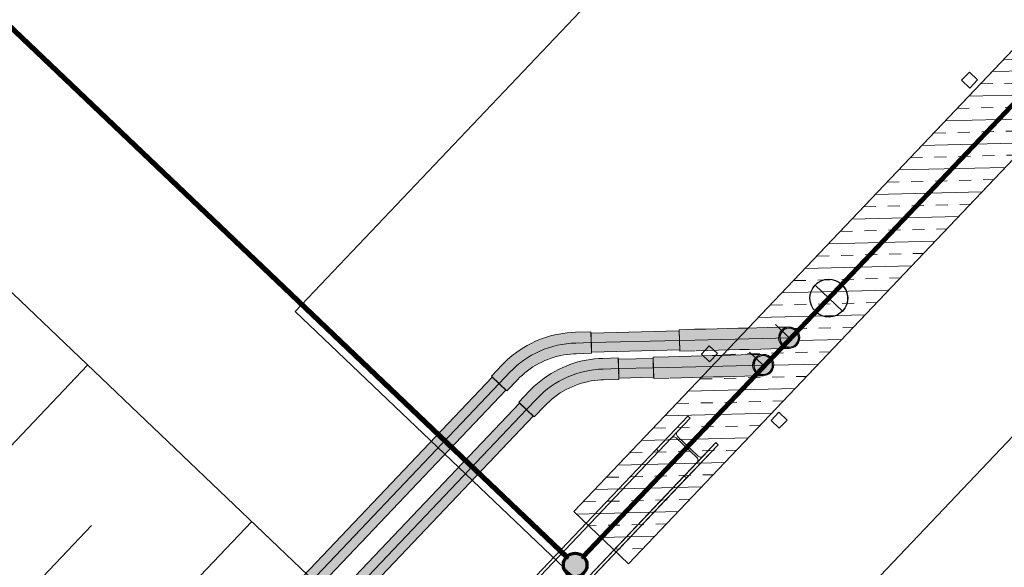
# Model space of a CAD drawing. Header units: metres. Extents: x 32343130.2 to 32343186.6, y 5699222 to 5699276.9.
# Tile 36 of 43: x 32343166.3 to 32343171.5, y 5699243.7 to 5699246.6. Entities that reach past the tile are written whole.
import ezdxf

# ---------------------------------------------------------------- set-up
doc = ezdxf.new("R2010")
doc.units = ezdxf.units.M
doc.linetypes.add('Mitte 1', pattern=[0.03, 0.012, -0.006, 0.006, -0.006])
for name, color, linetype, lineweight in [('0-1', 7, 'Continuous', 5), ('A-DETL-MBND', 7, 'Continuous', 18), ('E-POWR-CNTR', 7, 'Mitte 1', 25), ('E-POWR-RISE-2', 7, 'Continuous', 25), ('G-ANNO-SYMB-1', 7, 'Continuous', 9)]:
    doc.layers.add(name, color=color, linetype=linetype, lineweight=lineweight)
for name, color, linetype, lineweight, true_color in [('A-DETL-MBND-1', 7, 'Continuous', 5, 0xcccccc), ('A-DETL-MBND-3', 4, 'Continuous', 5, 0x00ffff), ('A-DETL-MBND-6', 4, 'Continuous', 18, 0x00ffff), ('A-FLOR-HRAL-1', 7, 'Continuous', 5, 0xcccccc), ('A-FLOR-HRAL-2', 7, 'Continuous', 9, 0xcccccc), ('A-GENM-1', 7, 'Continuous', 5, 0xcccccc), ('A-GENM-3', 7, 'Continuous', 25, 0xcce5f2), ('A-MASS-2', 7, 'Continuous', 5, 0xcccccc), ('E-POWR-CNDT-1', 7, 'Continuous', 70, 0x008040), ('E-POWR-CNTR-1', 7, 'Mitte 1', 70, 0x008040), ('E-POWR-RISE-1', 4, 'Continuous', 35, 0x00ffff), ('G-IMPT-1', 7, 'Continuous', 70, 0x008040), ('S-COLS-1', 7, 'Continuous', 5, 0xcccccc), ('S-FNDN-1', 7, 'Continuous', 5, 0xcccccc), ('S-FNDN-2', 7, 'Continuous', 25, 0xcccccc)]:
    doc.layers.add(name, color=color, linetype=linetype, lineweight=lineweight, true_color=true_color)

# ---------------------------------------------------------------- blocks, each defined once
blk = doc.blocks.new('Einfügepunkt - Einfügepunkt-1186031-TGA_190_LP5_GR_FU-TGA-01_G_')
at = {"layer": 'A-DETL-MBND-1'}
for p, q in [((0, 0.1), (0, 0)), ((-0.1, 0), (0, 0)), ((0, 0), (0, -0.1)), ((0, 0), (0.1, 0))]:
    blk.add_line(p, q, dxfattribs=at)
blk.add_ellipse((0, 0), major_axis=(0.1, 0), ratio=1, dxfattribs=at)
blk = doc.blocks.new('Einfügepunkt - Einfügepunkt-V1-TGA_190_LP5_GR_FU-TGA-01_G_')
at = {"layer": 'A-GENM-3'}
for p, q in [((0, 0.1), (0, 0)), ((-0.1, 0), (0, 0)), ((0, 0), (0, -0.1)), ((0, 0), (0.1, 0))]:
    blk.add_line(p, q, dxfattribs=at)
blk.add_ellipse((0, 0), major_axis=(0.1, 0), ratio=1, dxfattribs=at)
blk = doc.blocks.new('Aushub1 - Aushub-3534796-TGA_190_LP5_GR_FU-TGA-01_G_')
at = {"layer": 'A-MASS-2'}
for p, q in [((88.3416, -5.0446), (89.1687, -4.1752)), ((89.211, -5.8718), (90.0381, -5.0024)), ((88.7763, -5.4582), (89.1898, -5.0235))]:
    blk.add_line(p, q, dxfattribs=at)
blk = doc.blocks.new('HE-B-Stütze - 3877098-TGA_190_LP5_GR_FU-TGA-01_G_')
at = {"layer": 'S-COLS-1'}
for p, q in [((92.0984, -4.7083), (90.6863, -6.1925)), ((92.11, -4.7193), (90.6979, -6.2036)), ((91.9311, -4.8842), (92.0984, -4.7083)), ((92.11, -4.7193), (92.0437, -4.7891)), ((92.0984, -4.7083), (92.11, -4.7193)), ((92.0437, -4.7891), (90.6288, -6.2763)), ((92.2462, -4.8489), (90.8341, -6.3332)), ((92.0091, -4.8254), (91.9427, -4.8952)), ((92.1459, -4.9282), (92.0358, -4.8235)), ((92.043, -4.8159), (92.1531, -4.9206)), ((92.1799, -4.9186), (92.2462, -4.8489)), ((92.2462, -4.8489), (92.2578, -4.8599)), ((91.9311, -4.8842), (90.5119, -6.3759)), ((91.9427, -4.8952), (90.5235, -6.3869)), ((92.2578, -4.8599), (90.8457, -6.3442)), ((91.9427, -4.8952), (91.9311, -4.8842)), ((92.2578, -4.8599), (92.0905, -5.0358)), ((90.765, -6.4059), (92.1799, -4.9186)), ((92.0789, -5.0248), (92.1453, -4.955)), ((92.0789, -5.0248), (90.6597, -6.5165)), ((92.0905, -5.0358), (90.6713, -6.5275)), ((92.0905, -5.0358), (92.0789, -5.0248)), ((90.6863, -6.1925), (90.5119, -6.3759)), ((90.6288, -6.2763), (90.6979, -6.2036)), ((90.6979, -6.2036), (90.6863, -6.1925)), ((90.62, -6.3116), (90.7301, -6.4164)), ((90.7376, -6.4085), (90.6275, -6.3037)), ((90.5235, -6.3869), (90.5927, -6.3142)), ((90.6713, -6.5275), (90.8457, -6.3442)), ((90.8341, -6.3332), (90.765, -6.4059)), ((90.8457, -6.3442), (90.8341, -6.3332)), ((90.5119, -6.3759), (90.5235, -6.3869)), ((90.7289, -6.4438), (90.6597, -6.5165)), ((90.6597, -6.5165), (90.6713, -6.5275))]:
    blk.add_line(p, q, dxfattribs=at)
at = {"layer": 'S-COLS-1', "flags": 128}
for points in [[(92.0437, -4.7891), (92.0409, -4.7926), (92.039, -4.7965), (92.038, -4.8007), (92.0379, -4.805), (92.0387, -4.8091), (92.0405, -4.8127), (92.043, -4.8159)], [(92.0358, -4.8235), (92.0325, -4.8211), (92.0288, -4.8195), (92.0247, -4.8189), (92.0204, -4.8192), (92.0163, -4.8204), (92.0124, -4.8225), (92.0091, -4.8254)], [(92.1453, -4.955), (92.148, -4.9515), (92.1499, -4.9475), (92.151, -4.9433), (92.1511, -4.9391), (92.1502, -4.935), (92.1485, -4.9313), (92.1459, -4.9282)], [(92.1531, -4.9206), (92.1564, -4.923), (92.1602, -4.9246), (92.1643, -4.9252), (92.1685, -4.9249), (92.1726, -4.9237), (92.1765, -4.9215), (92.1799, -4.9186)], [(90.5927, -6.3142), (90.5962, -6.3112), (90.6002, -6.3089), (90.6044, -6.3076), (90.6087, -6.3072), (90.6129, -6.3077), (90.6167, -6.3092), (90.62, -6.3116)], [(90.6275, -6.3037), (90.625, -6.3006), (90.6233, -6.2968), (90.6225, -6.2927), (90.6227, -6.2883), (90.6239, -6.284), (90.6259, -6.2799), (90.6288, -6.2763)], [(90.765, -6.4059), (90.7615, -6.4089), (90.7575, -6.4112), (90.7532, -6.4125), (90.7489, -6.4129), (90.7447, -6.4124), (90.7409, -6.4109), (90.7376, -6.4085)], [(90.7301, -6.4164), (90.7327, -6.4195), (90.7344, -6.4233), (90.7351, -6.4274), (90.7349, -6.4317), (90.7338, -6.4361), (90.7317, -6.4401), (90.7289, -6.4438)]]:
    blk.add_lwpolyline(points, dxfattribs=at)
blk = doc.blocks.new('Geländer - 60-4048510-TGA_190_LP5_GR_FU-TGA-01_G_')
at = {"layer": 'A-FLOR-HRAL-1'}
for p, q in [((-0.03, -0.03), (-0.03, 0.03)), ((-0.03, 0.03), (0.03, 0.03)), ((0.03, 0.03), (0.03, -0.03)), ((0.03, -0.03), (-0.03, -0.03))]:
    blk.add_line(p, q, dxfattribs=at)
at = {"layer": 'A-FLOR-HRAL-2'}
for p, q in [((0.03, 0.03), (-0.03, 0.03)), ((-0.03, 0.03), (-0.03, -0.03)), ((0.03, -0.03), (0.03, 0.03)), ((-0.03, -0.03), (0.03, -0.03))]:
    blk.add_line(p, q, dxfattribs=at)
blk = doc.blocks.new('Geländer - Geländer-4035077-TGA_190_LP5_GR_FU-TGA-01_G_')
for p, rotation in [((94.9688, -1.4808), 316.4272566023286), ((95.3383, -1.8323), 136.4272566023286), ((93.5903, -2.9298), 316.4272566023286), ((93.9598, -3.2813), 136.4272566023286), ((92.2117, -4.3788), 316.4272566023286), ((92.5812, -4.7303), 136.4272566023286), ((90.8332, -5.8278), 316.4272566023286), ((91.2027, -6.1793), 136.4272566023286)]:
    blk.add_blockref('Geländer - 60-4048510-TGA_190_LP5_GR_FU-TGA-01_G_', p, dxfattribs=dict(rotation=rotation))
blk = doc.blocks.new('ARC_190_LPX_FM_Stellplätze_rvt-1-TGA_190_LP5_GR_FU-TGA-01_G_')
at = {"layer": 'S-FNDN-1'}
h = blk.add_hatch(dxfattribs=at)
h.set_pattern_fill('FP_1', color=256, style=0, pattern_type=2)
h.set_pattern_definition([(1.427, (32343078.039, 5699248.927), (-0.00316272, 0.12696061), []), (1.427, (32343078.104, 5699248.865), (-0.00316272, 0.12696061), [0.0635, -0.0635])])
h.paths.add_polyline_path([(32343169.2607, 5699243.9718), (32343169.5505, 5699243.6961), (32343171.963, 5699246.2318), (32343171.6732, 5699246.5076), (32343170.1849, 5699244.9433), (32343170.4007, 5699244.9488), (32343170.4166, 5699244.9468), (32343170.4293, 5699244.942), (32343170.442, 5699244.9323), (32343170.4505, 5699244.9217), (32343170.4567, 5699244.9069), (32343170.4588, 5699244.8936), (32343170.4572, 5699244.8789), (32343170.4519, 5699244.8651), (32343170.4432, 5699244.8531), (32343170.4317, 5699244.8438), (32343170.4169, 5699244.8376), (32343170.4036, 5699244.8355), (32343170.3786, 5699244.835), (32343170.2528, 5699244.8318), (32343170.0747, 5699244.8274), (32343170.0472, 5699244.7985), (32343170.2564, 5699244.8036), (32343170.2629, 5699244.8039), (32343170.2788, 5699244.8019), (32343170.2914, 5699244.7971), (32343170.3034, 5699244.7883), (32343170.3127, 5699244.7768), (32343170.3189, 5699244.762), (32343170.3209, 5699244.7487), (32343170.3194, 5699244.734), (32343170.3141, 5699244.7202), (32343170.3054, 5699244.7082), (32343170.2938, 5699244.6989), (32343170.279, 5699244.6927), (32343170.2657, 5699244.6906), (32343170.2407, 5699244.6901), (32343170.0996, 5699244.6866), (32343169.9369, 5699244.6826), (32343169.708, 5699244.4419)])
at = {"layer": 'A-DETL-MBND-1'}
for p, q in [((32343170.5411, 5699247.929), (32343167.784, 5699245.031)), ((32343167.7843, 5699245.0314), (32343170.5414, 5699247.9294)), ((32343167.7843, 5699245.0314), (32343170.5411, 5699247.929)), ((32343170.5411, 5699247.929), (32343167.7843, 5699245.0314)), ((32343167.784, 5699245.031), (32343167.7843, 5699245.0314)), ((32343167.784, 5699245.031), (32343170.682, 5699242.2739)), ((32343170.682, 5699242.2739), (32343167.784, 5699245.031)), ((32343167.7843, 5699245.0314), (32343170.6823, 5699242.2743)), ((32343170.6823, 5699242.2743), (32343167.7843, 5699245.0314))]:
    blk.add_line(p, q, dxfattribs=at)
at = {"layer": 'A-MASS-2'}
blk.add_line((32343143.501, 5699266.8032), (32343176.2484, 5699235.648), dxfattribs=at)
at = {"layer": 'S-FNDN-1'}
for p, q in [((32343169.2607, 5699243.9718), (32343171.6732, 5699246.5076)), ((32343171.963, 5699246.2318), (32343169.5505, 5699243.6961)), ((32343169.5505, 5699243.6961), (32343169.2607, 5699243.9718))]:
    blk.add_line(p, q, dxfattribs=at)
at = {"layer": 'S-FNDN-2'}
for p, q in [((32343171.6732, 5699246.5076), (32343169.2607, 5699243.9718)), ((32343169.5505, 5699243.6961), (32343171.963, 5699246.2318)), ((32343169.2607, 5699243.9718), (32343169.5505, 5699243.6961))]:
    blk.add_line(p, q, dxfattribs=at)
at = {"layer": 'A-FLOR-HRAL-1'}
blk.add_blockref('Geländer - Geländer-4035077-TGA_190_LP5_GR_FU-TGA-01_G_', (32343077.7673, 5699249.1855), dxfattribs=at)
at = {"layer": 'A-GENM-1'}
for name, p, rotation in [('Einfügepunkt - Einfügepunkt-1186031-TGA_190_LP5_GR_FU-TGA-01_G_', (32343170.6115, 5699245.1015), 316.4272566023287), ('Einfügepunkt - Einfügepunkt-V1-TGA_190_LP5_GR_FU-TGA-01_G_', (32343170.6118, 5699245.1018), 226.4272566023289), ('Einfügepunkt - Einfügepunkt-1186031-TGA_190_LP5_GR_FU-TGA-01_G_', (32343170.6118, 5699245.1018), 316.4272566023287)]:
    blk.add_blockref(name, p, dxfattribs=dict(at, rotation=rotation))
at = {"layer": 'A-MASS-2'}
blk.add_blockref('Aushub1 - Aushub-3534796-TGA_190_LP5_GR_FU-TGA-01_G_', (32343077.5163, 5699248.9216), dxfattribs=at)
at = {"layer": 'S-COLS-1'}
blk.add_blockref('HE-B-Stütze - 3877098-TGA_190_LP5_GR_FU-TGA-01_G_', (32343077.7673, 5699249.1855), dxfattribs=at)
blk = doc.blocks.new('Leerrohr-Verteilerkasten - Kreuzstück - PVC1 - Fundamenterder-V2-TGA_190_LP5_GR_FU-TGA-01_G_')
at = {"layer": 'G-IMPT-1'}
blk.add_hatch(color=256, dxfattribs=at).paths.add_polyline_path([(0.0625, 0), (0.0604, 0.0162), (0.0541, 0.0313), (0.0442, 0.0442), (0.0313, 0.0541), (0.0162, 0.0604), (0, 0.0625), (-0.0162, 0.0604), (-0.0313, 0.0541), (-0.0442, 0.0442), (-0.0541, 0.0313), (-0.0604, 0.0162), (-0.0625, 0), (-0.0604, -0.0162), (-0.0541, -0.0313), (-0.0442, -0.0442), (-0.0313, -0.0541), (-0.0162, -0.0604), (0, -0.0625), (0.0162, -0.0604), (0.0313, -0.0541), (0.0442, -0.0442), (0.0541, -0.0313), (0.0604, -0.0162)])
blk.add_circle((0, 0), 0.0625, dxfattribs=at)
blk = doc.blocks.new('Leerrohr-Bogen - ohne Formteile - Standard-7626713-TGA_190_LP5_GR_FU-TGA-01_G_')
at = {"layer": 'A-DETL-MBND-6'}
for points in [[(32343169.6827, 5699244.7328), (32343169.7644, 5699244.7348), (32343169.7629, 5699244.7915), (32343169.6812, 5699244.7895), (32343169.6823, 5699244.7475)], [(32343169.7644, 5699244.7348), (32343170.2076, 5699244.7459), (32343170.2092, 5699244.7606), (32343170.2145, 5699244.7744), (32343170.2232, 5699244.7864), (32343170.2362, 5699244.7963), (32343170.2495, 5699244.8018), (32343170.2629, 5699244.8039), (32343170.2379, 5699244.8032), (32343170.1122, 5699244.8002), (32343169.8877, 5699244.7945), (32343169.763, 5699244.7915), (32343169.7641, 5699244.7495)], [(32343169.6841, 5699244.6761), (32343169.7659, 5699244.6782), (32343169.7644, 5699244.7348), (32343169.6827, 5699244.7328), (32343169.684, 5699244.6781)], [(32343169.7659, 5699244.6782), (32343169.8789, 5699244.681), (32343170.1496, 5699244.6878), (32343170.2657, 5699244.6906), (32343170.251, 5699244.6922), (32343170.2372, 5699244.6975), (32343170.2252, 5699244.7062), (32343170.2159, 5699244.7177), (32343170.2099, 5699244.7313), (32343170.2076, 5699244.7459), (32343169.7644, 5699244.7348), (32343169.7658, 5699244.6801)]]:
    blk.add_hatch(color=256, dxfattribs=at).paths.add_polyline_path(points)
h = blk.add_hatch(color=256, dxfattribs=at)
h.paths.add_polyline_path([(32343170.2252, 5699244.7062), (32343170.2372, 5699244.6975), (32343170.2523, 5699244.6921), (32343170.2657, 5699244.6906), (32343170.2803, 5699244.6929), (32343170.2938, 5699244.6989), (32343170.3054, 5699244.7082), (32343170.3141, 5699244.7202), (32343170.3195, 5699244.7353), (32343170.3209, 5699244.7487), (32343170.3187, 5699244.7633), (32343170.3127, 5699244.7768), (32343170.3034, 5699244.7883), (32343170.2914, 5699244.7971), (32343170.2763, 5699244.8025), (32343170.2629, 5699244.8039), (32343170.2483, 5699244.8016), (32343170.2334, 5699244.7946), (32343170.2232, 5699244.7864), (32343170.2145, 5699244.7744), (32343170.2091, 5699244.7593), (32343170.2076, 5699244.7459), (32343170.2099, 5699244.7313), (32343170.217, 5699244.7164)])
h.paths.add_polyline_path([(32343170.2298, 5699244.7111), (32343170.2216, 5699244.7212), (32343170.2163, 5699244.7332), (32343170.2143, 5699244.746), (32343170.2157, 5699244.759), (32343170.2204, 5699244.7712), (32343170.2281, 5699244.7818), (32343170.2382, 5699244.79), (32343170.2502, 5699244.7953), (32343170.263, 5699244.7973), (32343170.276, 5699244.7959), (32343170.2882, 5699244.7912), (32343170.2988, 5699244.7835), (32343170.307, 5699244.7734), (32343170.3123, 5699244.7614), (32343170.3141, 5699244.7467), (32343170.3129, 5699244.7356), (32343170.3082, 5699244.7234), (32343170.3005, 5699244.7128), (32343170.2904, 5699244.7046), (32343170.2784, 5699244.6993), (32343170.2655, 5699244.6973), (32343170.2526, 5699244.6987), (32343170.2404, 5699244.7034), (32343170.2322, 5699244.7093)])
at = {"layer": 'A-DETL-MBND'}
for p, q in [((32343169.763, 5699244.7915), (32343169.6812, 5699244.7895)), ((32343169.6812, 5699244.7895), (32343169.6827, 5699244.7328)), ((32343169.6827, 5699244.7328), (32343169.6841, 5699244.6761)), ((32343169.6841, 5699244.6761), (32343169.7659, 5699244.6782))]:
    blk.add_line(p, q, dxfattribs=at)
at = {"layer": 'A-DETL-MBND', "flags": 128}
for points in [[(32343169.763, 5699244.7915), (32343169.8229, 5699244.793), (32343169.8819, 5699244.7945), (32343169.9391, 5699244.7959), (32343169.9939, 5699244.7972), (32343170.0453, 5699244.7985), (32343170.0926, 5699244.7997), (32343170.1483, 5699244.8011), (32343170.2039, 5699244.8025), (32343170.2518, 5699244.8037)], [(32343170.2076, 5699244.7459), (32343170.2271, 5699244.7901)], [(32343170.2629, 5699244.8039), (32343170.3071, 5699244.7845)], [(32343170.3209, 5699244.7487), (32343170.3015, 5699244.7045)], [(32343170.2657, 5699244.6906), (32343170.2181, 5699244.6895), (32343170.1668, 5699244.6882), (32343170.1141, 5699244.6869), (32343170.0525, 5699244.6853), (32343170.0015, 5699244.6841), (32343169.947, 5699244.6827), (32343169.8899, 5699244.6813), (32343169.8311, 5699244.6798), (32343169.7713, 5699244.6783)], [(32343170.2657, 5699244.6906), (32343170.2215, 5699244.7101)]]:
    blk.add_lwpolyline(points, dxfattribs=at)
at = {"layer": 'A-DETL-MBND'}
for major_axis, start_param, end_param in [((-0.0223, 0.0521), 4.332145, 7.473738), ((-0.0171, 0.054), 1.28925, 4.430843)]:
    blk.add_ellipse((32343170.2643, 5699244.7473), major_axis=major_axis, ratio=1, start_param=start_param, end_param=end_param, dxfattribs=at)
blk = doc.blocks.new('Leerrohr-Bogen - ohne Formteile - Standard-V13-TGA_190_LP5_GR_FU-TGA-01_G_')
at = {"layer": 'A-DETL-MBND-6'}
for points in [[(0.1656, 0.243), (0.1642, 0.2444), (0.1064, 0.1865), (0.1865, 0.1064), (0.2444, 0.1642), (0.166, 0.2426)], [(0.1077, 0.1852), (0.1064, 0.1865), (0.0535, 0.1413), (-0.0058, 0.105), (-0.0701, 0.0784), (-0.1378, 0.0621), (-0.2071, 0.0567), (-0.2071, -0.0567), (-0.1331, -0.0516), (-0.063, -0.0377), (0.0081, -0.0132), (0.0743, 0.02), (0.1318, 0.0584), (0.1865, 0.1064), (0.1117, 0.1812)], [(-0.2071, 0.0567), (-0.2889, 0.0567), (-0.2889, -0.0567), (-0.2071, -0.0567), (-0.2071, 0.0547)]]:
    blk.add_hatch(color=256, dxfattribs=at).paths.add_polyline_path(points)
at = {"layer": 'A-DETL-MBND'}
for p, q in [((0.1642, 0.2444), (0.1064, 0.1865)), ((0.2444, 0.1642), (0.1642, 0.2444)), ((0.2444, 0.1642), (0.1642, 0.2444)), ((0.1865, 0.1064), (0.2444, 0.1642)), ((-0.2071, 0.0567), (-0.2889, 0.0567)), ((-0.2889, 0.0567), (-0.2889, -0.0567)), ((-0.2889, 0.0567), (-0.2889, -0.0567)), ((-0.2889, -0.0567), (-0.2071, -0.0567))]:
    blk.add_line(p, q, dxfattribs=at)
at = {"layer": 'A-DETL-MBND', "flags": 128}
for points in [[(0.1064, 0.1865), (0.0936, 0.1742), (0.0803, 0.1625), (0.0666, 0.1512), (0.0524, 0.1406), (0.0378, 0.1305), (0.0229, 0.121), (0.0075, 0.1121), (-0.0082, 0.1038), (-0.0242, 0.0962), (-0.0404, 0.0892), (-0.057, 0.0829), (-0.0738, 0.0772), (-0.0908, 0.0722), (-0.108, 0.0679), (-0.1254, 0.0643), (-0.1429, 0.0613), (-0.1605, 0.0591), (-0.1781, 0.0576), (-0.1958, 0.0568), (-0.2071, 0.0567)], [(-0.2071, -0.0567), (-0.1848, -0.0562), (-0.1626, -0.0549), (-0.1405, -0.0527), (-0.1184, -0.0496), (-0.0965, -0.0456), (-0.0748, -0.0407), (-0.0533, -0.035), (-0.032, -0.0284), (-0.011, -0.021), (0.0097, -0.0127), (0.03, -0.0036), (0.05, 0.0062), (0.0695, 0.0169), (0.0886, 0.0284), (0.1072, 0.0406), (0.1253, 0.0535), (0.1429, 0.0671), (0.16, 0.0815), (0.1764, 0.0965), (0.1865, 0.1064)]]:
    blk.add_lwpolyline(points, dxfattribs=at)
blk = doc.blocks.new('Leerrohr-Bogen - ohne Formteile - Standard-V33-TGA_190_LP5_GR_FU-TGA-01_G_')
at = {"layer": 'A-DETL-MBND-6'}
for points in [[(0.1653, 0.2433), (0.1642, 0.2444), (0.1064, 0.1865), (0.1865, 0.1064), (0.2444, 0.1642), (0.1656, 0.243)], [(0.1075, 0.1854), (0.1064, 0.1865), (0.0535, 0.1413), (-0.0058, 0.105), (-0.0701, 0.0784), (-0.1378, 0.0621), (-0.2071, 0.0567), (-0.2071, -0.0567), (-0.1331, -0.0516), (-0.063, -0.0377), (0.0081, -0.0132), (0.0743, 0.02), (0.1318, 0.0584), (0.1865, 0.1064), (0.1077, 0.1852)], [(-0.2071, 0.0567), (-0.2889, 0.0567), (-0.2889, -0.0567), (-0.2071, -0.0567), (-0.2071, 0.0547)]]:
    blk.add_hatch(color=256, dxfattribs=at).paths.add_polyline_path(points)
at = {"layer": 'A-DETL-MBND'}
for p, q in [((0.1642, 0.2444), (0.1064, 0.1865)), ((0.2444, 0.1642), (0.1642, 0.2444)), ((0.2444, 0.1642), (0.1642, 0.2444)), ((0.1865, 0.1064), (0.2444, 0.1642)), ((-0.2071, 0.0567), (-0.2889, 0.0567)), ((-0.2889, 0.0567), (-0.2889, -0.0567)), ((-0.2889, 0.0567), (-0.2889, -0.0567)), ((-0.2889, -0.0567), (-0.2071, -0.0567))]:
    blk.add_line(p, q, dxfattribs=at)
at = {"layer": 'A-DETL-MBND', "flags": 128}
for points in [[(0.1064, 0.1865), (0.0936, 0.1742), (0.0803, 0.1625), (0.0666, 0.1512), (0.0524, 0.1406), (0.0378, 0.1305), (0.0229, 0.121), (0.0075, 0.1121), (-0.0082, 0.1038), (-0.0242, 0.0962), (-0.0404, 0.0892), (-0.057, 0.0829), (-0.0738, 0.0772), (-0.0908, 0.0722), (-0.108, 0.0679), (-0.1254, 0.0643), (-0.1429, 0.0613), (-0.1605, 0.0591), (-0.1781, 0.0576), (-0.1958, 0.0568), (-0.2071, 0.0567)], [(-0.2071, -0.0567), (-0.1848, -0.0562), (-0.1626, -0.0549), (-0.1405, -0.0527), (-0.1184, -0.0496), (-0.0965, -0.0456), (-0.0748, -0.0407), (-0.0533, -0.035), (-0.032, -0.0284), (-0.011, -0.021), (0.0097, -0.0127), (0.03, -0.0036), (0.05, 0.0062), (0.0695, 0.0169), (0.0886, 0.0284), (0.1072, 0.0406), (0.1253, 0.0535), (0.1429, 0.0671), (0.16, 0.0815), (0.1764, 0.0965), (0.1865, 0.1064)]]:
    blk.add_lwpolyline(points, dxfattribs=at)
blk = doc.blocks.new('Leerrohr-Bogen - ohne Formteile - Standard-V34-TGA_190_LP5_GR_FU-TGA-01_G_')
at = {"layer": 'A-DETL-MBND-6'}
for points in [[(32343169.8205, 5699244.8777), (32343169.9023, 5699244.8797), (32343169.9009, 5699244.9364), (32343169.8191, 5699244.9344), (32343169.8201, 5699244.8924)], [(32343169.9023, 5699244.8797), (32343170.3455, 5699244.8908), (32343170.3471, 5699244.9055), (32343170.3524, 5699244.9193), (32343170.3611, 5699244.9313), (32343170.374, 5699244.9412), (32343170.3874, 5699244.9467), (32343170.4007, 5699244.9488), (32343170.3757, 5699244.9481), (32343170.2347, 5699244.9446), (32343169.9009, 5699244.9364), (32343169.9019, 5699244.8944)], [(32343169.8219, 5699244.821), (32343169.9037, 5699244.8231), (32343169.9023, 5699244.8797), (32343169.8205, 5699244.8777), (32343169.8219, 5699244.823)], [(32343169.9037, 5699244.8231), (32343170.024, 5699244.8261), (32343170.2445, 5699244.8316), (32343170.4036, 5699244.8355), (32343170.3888, 5699244.8371), (32343170.375, 5699244.8424), (32343170.3631, 5699244.8511), (32343170.3538, 5699244.8626), (32343170.3478, 5699244.8762), (32343170.3455, 5699244.8908), (32343169.9023, 5699244.8797), (32343169.9037, 5699244.825)]]:
    blk.add_hatch(color=256, dxfattribs=at).paths.add_polyline_path(points)
h = blk.add_hatch(color=256, dxfattribs=at)
h.paths.add_polyline_path([(32343170.3631, 5699244.8511), (32343170.375, 5699244.8424), (32343170.3901, 5699244.837), (32343170.4036, 5699244.8355), (32343170.4182, 5699244.8378), (32343170.4317, 5699244.8438), (32343170.4432, 5699244.8531), (32343170.4519, 5699244.8651), (32343170.4574, 5699244.8802), (32343170.4588, 5699244.8936), (32343170.4565, 5699244.9082), (32343170.4505, 5699244.9217), (32343170.4412, 5699244.9332), (32343170.4293, 5699244.942), (32343170.4142, 5699244.9474), (32343170.4007, 5699244.9488), (32343170.3861, 5699244.9465), (32343170.3726, 5699244.9405), (32343170.3611, 5699244.9313), (32343170.3524, 5699244.9193), (32343170.3469, 5699244.9042), (32343170.3455, 5699244.8908), (32343170.3478, 5699244.8762), (32343170.3549, 5699244.8613)])
h.paths.add_polyline_path([(32343170.3677, 5699244.856), (32343170.3595, 5699244.8661), (32343170.3542, 5699244.8781), (32343170.3523, 5699244.8918), (32343170.3535, 5699244.9039), (32343170.3582, 5699244.9161), (32343170.3659, 5699244.9267), (32343170.3761, 5699244.9349), (32343170.388, 5699244.9402), (32343170.4009, 5699244.9422), (32343170.4139, 5699244.9408), (32343170.4261, 5699244.9361), (32343170.4366, 5699244.9284), (32343170.4448, 5699244.9183), (32343170.4501, 5699244.9063), (32343170.452, 5699244.8925), (32343170.4508, 5699244.8805), (32343170.4461, 5699244.8683), (32343170.4384, 5699244.8577), (32343170.4282, 5699244.8495), (32343170.4163, 5699244.8442), (32343170.4034, 5699244.8422), (32343170.3904, 5699244.8436), (32343170.3782, 5699244.8483), (32343170.3701, 5699244.8542)])
at = {"layer": 'A-DETL-MBND'}
for p, q in [((32343169.9009, 5699244.9364), (32343169.8191, 5699244.9344)), ((32343169.8191, 5699244.9344), (32343169.8205, 5699244.8777)), ((32343169.8205, 5699244.8777), (32343169.8219, 5699244.821)), ((32343169.8219, 5699244.821), (32343169.9037, 5699244.8231))]:
    blk.add_line(p, q, dxfattribs=at)
at = {"layer": 'A-DETL-MBND', "flags": 128}
for points in [[(32343169.9009, 5699244.9364), (32343169.9607, 5699244.9379), (32343170.0197, 5699244.9394), (32343170.077, 5699244.9408), (32343170.1317, 5699244.9421), (32343170.1831, 5699244.9434), (32343170.2305, 5699244.9446), (32343170.2861, 5699244.946), (32343170.3417, 5699244.9474), (32343170.3897, 5699244.9486)], [(32343170.3455, 5699244.8908), (32343170.365, 5699244.935)], [(32343170.4007, 5699244.9488), (32343170.4449, 5699244.9294)], [(32343170.4588, 5699244.8936), (32343170.4393, 5699244.8494)], [(32343170.4036, 5699244.8355), (32343170.356, 5699244.8344), (32343170.3046, 5699244.8331), (32343170.252, 5699244.8318), (32343170.1904, 5699244.8302), (32343170.1393, 5699244.829), (32343170.0848, 5699244.8276), (32343170.0278, 5699244.8262), (32343169.9689, 5699244.8247), (32343169.9091, 5699244.8232)], [(32343170.4036, 5699244.8355), (32343170.3594, 5699244.855)]]:
    blk.add_lwpolyline(points, dxfattribs=at)
at = {"layer": 'A-DETL-MBND'}
for major_axis, start_param, end_param in [((-0.0194, 0.0532), 4.387474, 7.529066), ((-0.0007, 0.0567), 1.583251, 4.724844)]:
    blk.add_ellipse((32343170.4021, 5699244.8922), major_axis=major_axis, ratio=1, start_param=start_param, end_param=end_param, dxfattribs=at)

msp = doc.modelspace()

# ---------------------------------------------------------------- hatches: boundary and pattern name
at = {"layer": 'A-DETL-MBND-3'}
for points in [[(32343169.35322, 5699244.86606), (32343169.82051, 5699244.8777), (32343169.81927, 5699244.92768), (32343169.35197, 5699244.91604), (32343169.35289, 5699244.87899)], [(32343169.35446, 5699244.81607), (32343169.82176, 5699244.82772), (32343169.82051, 5699244.8777), (32343169.35322, 5699244.86606), (32343169.35444, 5699244.81699)], [(32343169.49812, 5699244.7282), (32343169.68266, 5699244.7328), (32343169.68141, 5699244.78278), (32343169.49687, 5699244.77819), (32343169.49779, 5699244.74114)], [(32343169.49936, 5699244.67822), (32343169.6839, 5699244.68282), (32343169.68266, 5699244.7328), (32343169.49812, 5699244.7282), (32343169.49934, 5699244.67914)], [(32343162.82781, 5699238.33984), (32343162.84592, 5699238.32261), (32343168.86523, 5699244.64953), (32343168.82901, 5699244.684), (32343162.8097, 5699238.35708), (32343162.82539, 5699238.34214)], [(32343162.8553, 5699238.31369), (32343162.88215, 5699238.28815), (32343168.90146, 5699244.61507), (32343168.86523, 5699244.64953), (32343162.84592, 5699238.32261)], [(32343165.09069, 5699240.45476), (32343165.12206, 5699240.42491), (32343169.01013, 5699244.51168), (32343168.97391, 5699244.54614), (32343165.08584, 5699240.45937), (32343165.08707, 5699240.4582)], [(32343165.13269, 5699240.4148), (32343165.15829, 5699240.39045), (32343169.04636, 5699244.47722), (32343169.01013, 5699244.51168), (32343165.12206, 5699240.42491), (32343165.13144, 5699240.41599)]]:
    msp.add_hatch(color=256, dxfattribs=at).paths.add_polyline_path(points)
at = {"layer": 'E-POWR-RISE-1'}
for points in [[(32343170.36768, 5699244.85597), (32343170.37823, 5699244.84828), (32343170.39041, 5699244.84359), (32343170.40339, 5699244.84221), (32343170.41629, 5699244.84423), (32343170.42822, 5699244.84953), (32343170.43837, 5699244.85773), (32343170.44606, 5699244.86828), (32343170.45075, 5699244.88046), (32343170.45213, 5699244.89344), (32343170.45011, 5699244.90633), (32343170.44481, 5699244.91826), (32343170.43661, 5699244.92842), (32343170.42606, 5699244.9361), (32343170.41388, 5699244.9408), (32343170.4009, 5699244.94218), (32343170.38801, 5699244.94015), (32343170.37608, 5699244.93486), (32343170.36592, 5699244.92666), (32343170.35824, 5699244.91611), (32343170.35354, 5699244.90393), (32343170.35216, 5699244.89095), (32343170.35419, 5699244.87805), (32343170.35948, 5699244.86612)], [(32343170.22983, 5699244.71107), (32343170.24038, 5699244.70338), (32343170.25256, 5699244.69869), (32343170.26554, 5699244.69731), (32343170.27843, 5699244.69933), (32343170.29036, 5699244.70463), (32343170.30052, 5699244.71283), (32343170.3082, 5699244.72338), (32343170.3129, 5699244.73556), (32343170.31428, 5699244.74854), (32343170.31225, 5699244.76143), (32343170.30696, 5699244.77336), (32343170.29876, 5699244.78352), (32343170.28821, 5699244.7912), (32343170.27603, 5699244.7959), (32343170.26305, 5699244.79728), (32343170.25015, 5699244.79525), (32343170.23822, 5699244.78996), (32343170.22807, 5699244.78176), (32343170.22038, 5699244.77121), (32343170.21569, 5699244.75903), (32343170.21431, 5699244.74605), (32343170.21633, 5699244.73315), (32343170.22163, 5699244.72122)]]:
    msp.add_hatch(color=256, dxfattribs=at).paths.add_polyline_path(points)

# ---------------------------------------------------------------- linework, layer by layer
at = {"layer": 'A-DETL-MBND'}
for p, q in [((32343169.81927, 5699244.92768), (32343169.35197, 5699244.91604)), ((32343169.82176, 5699244.82772), (32343169.81927, 5699244.92768)), ((32343169.35197, 5699244.91604), (32343169.35446, 5699244.81607)), ((32343169.35322, 5699244.86606), (32343169.82051, 5699244.8777)), ((32343169.35322, 5699244.86606), (32343169.82051, 5699244.8777)), ((32343169.9023, 5699244.87974), (32343169.82051, 5699244.8777)), ((32343170.40215, 5699244.89219), (32343169.9023, 5699244.87974)), ((32343169.35322, 5699244.86606), (32343169.27142, 5699244.86402)), ((32343169.35446, 5699244.81607), (32343169.82176, 5699244.82772)), ((32343169.82176, 5699244.82772), (32343169.82176, 5699244.82772)), ((32343169.68141, 5699244.78278), (32343169.49687, 5699244.77819)), ((32343169.49687, 5699244.77819), (32343169.49936, 5699244.67822)), ((32343169.6839, 5699244.68282), (32343169.68141, 5699244.78278)), ((32343169.49812, 5699244.7282), (32343169.41632, 5699244.72616)), ((32343169.68266, 5699244.7328), (32343169.49812, 5699244.7282)), ((32343169.68266, 5699244.7328), (32343169.49812, 5699244.7282)), ((32343169.76445, 5699244.73484), (32343169.68266, 5699244.7328)), ((32343170.26429, 5699244.74729), (32343169.76445, 5699244.73484)), ((32343168.82901, 5699244.684), (32343162.8097, 5699238.35708)), ((32343168.90146, 5699244.61507), (32343168.82901, 5699244.684)), ((32343168.92163, 5699244.70881), (32343168.86523, 5699244.64953)), ((32343169.49936, 5699244.67822), (32343169.6839, 5699244.68282)), ((32343162.84592, 5699238.32261), (32343168.86523, 5699244.64953)), ((32343162.84592, 5699238.32261), (32343168.86523, 5699244.64953)), ((32343162.88215, 5699238.28815), (32343168.90146, 5699244.61507)), ((32343169.06653, 5699244.57096), (32343169.01013, 5699244.51168)), ((32343168.97391, 5699244.54614), (32343165.08584, 5699240.45937)), ((32343165.12206, 5699240.42491), (32343169.01013, 5699244.51168)), ((32343165.12206, 5699240.42491), (32343169.01013, 5699244.51168)), ((32343169.04636, 5699244.47722), (32343168.97391, 5699244.54614)), ((32343165.15829, 5699240.39045), (32343169.04636, 5699244.47722))]:
    msp.add_line(p, q, dxfattribs=at)
for centre, major_axis, start_param, end_param in [((32343169.28388, 5699244.36417), (-0.46429, 0.18557), 5.1175432, 5.9029414), ((32343169.42878, 5699244.22632), (-0.12093, 0.48516), 6.0638167, 6.8492148)]:
    msp.add_ellipse(centre, major_axis=major_axis, ratio=1, start_param=start_param, end_param=end_param, dxfattribs=at)
at = {"layer": 'E-POWR-CNDT-1'}
for p, q in [((32343175.0671, 5699249.79057), (32343169.30437, 5699243.73334)), ((32343169.31016, 5699243.72782), (32343175.0729, 5699249.78506)), ((32343163.51052, 5699249.1613), (32343169.22392, 5699243.72568)), ((32343169.22944, 5699243.73147), (32343163.51603, 5699249.16709)), ((32343169.22392, 5699243.72568), (32343169.22668, 5699243.72857)), ((32343169.22668, 5699243.72857), (32343169.22944, 5699243.73147)), ((32343169.30437, 5699243.73334), (32343169.30726, 5699243.73058)), ((32343169.30726, 5699243.73058), (32343169.31016, 5699243.72782))]:
    msp.add_line(p, q, dxfattribs=at)
at = {"layer": 'E-POWR-CNTR'}
for p, q in [((32343169.30726, 5699243.73058), (32343175.07, 5699249.78782)), ((32343169.22668, 5699243.72857), (32343163.51327, 5699249.1642)), ((32343170.3297, 5699244.96112), (32343170.4746, 5699244.82326)), ((32343170.33322, 5699244.81974), (32343170.47108, 5699244.96464)), ((32343170.19537, 5699244.67484), (32343170.33322, 5699244.81974)), ((32343170.19184, 5699244.81622), (32343170.33674, 5699244.67836))]:
    msp.add_line(p, q, dxfattribs=at)
at = {"layer": 'E-POWR-CNTR-1'}
for p, q in [((32343169.30726, 5699243.73058), (32343175.07, 5699249.78782)), ((32343169.22668, 5699243.72857), (32343163.51327, 5699249.1642))]:
    msp.add_line(p, q, dxfattribs=at)
at = {"layer": 'E-POWR-RISE-2'}
for centre, major_axis, ratio, start_param, end_param in [((32343170.40215, 5699244.89219), (-0.04643, 0.01856), 0.9999999, 5.9029414, 9.044534), ((32343170.40215, 5699244.89219), (0.02873, 0.04092), 1, 4.5639689, 7.7055616), ((32343170.26429, 5699244.74729), (0.01856, 0.04643), 1, 1.1905524, 4.3321451), ((32343170.26429, 5699244.74729), (0.04969, 0.00555), 0.9999999, 5.4115445, 8.5531371)]:
    msp.add_ellipse(centre, major_axis=major_axis, ratio=ratio, start_param=start_param, end_param=end_param, dxfattribs=at)
at = {"layer": 'G-ANNO-SYMB-1'}
msp.add_line((32343176.48314, 5699249.51793), (32343158.53777, 5699230.65548), dxfattribs=at)

# ---------------------------------------------------------------- block references
at = {"layer": '0-1'}
msp.add_blockref('ARC_190_LPX_FM_Stellplätze_rvt-1-TGA_190_LP5_GR_FU-TGA-01_G_', (0, 0), dxfattribs=at)
at = {"layer": 'A-DETL-MBND'}
for name in ['Leerrohr-Bogen - ohne Formteile - Standard-V34-TGA_190_LP5_GR_FU-TGA-01_G_', 'Leerrohr-Bogen - ohne Formteile - Standard-7626713-TGA_190_LP5_GR_FU-TGA-01_G_']:
    msp.add_blockref(name, (0, 0), dxfattribs=at)
for name, p, rotation in [('Leerrohr-Bogen - ohne Formteile - Standard-V33-TGA_190_LP5_GR_FU-TGA-01_G_', (32343169.06438, 5699244.85886), 181.4272566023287), ('Leerrohr-Bogen - ohne Formteile - Standard-V13-TGA_190_LP5_GR_FU-TGA-01_G_', (32343169.20928, 5699244.72101), 181.4272566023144)]:
    msp.add_blockref(name, p, dxfattribs=dict(at, rotation=rotation))
at = {"layer": 'E-POWR-CNDT-1', "rotation": 226.4272566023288}
msp.add_blockref('Leerrohr-Verteilerkasten - Kreuzstück - PVC1 - Fundamenterder-V2-TGA_190_LP5_GR_FU-TGA-01_G_', (32343169.26797, 5699243.68928), dxfattribs=at)

doc.saveas('drawing.dxf')
